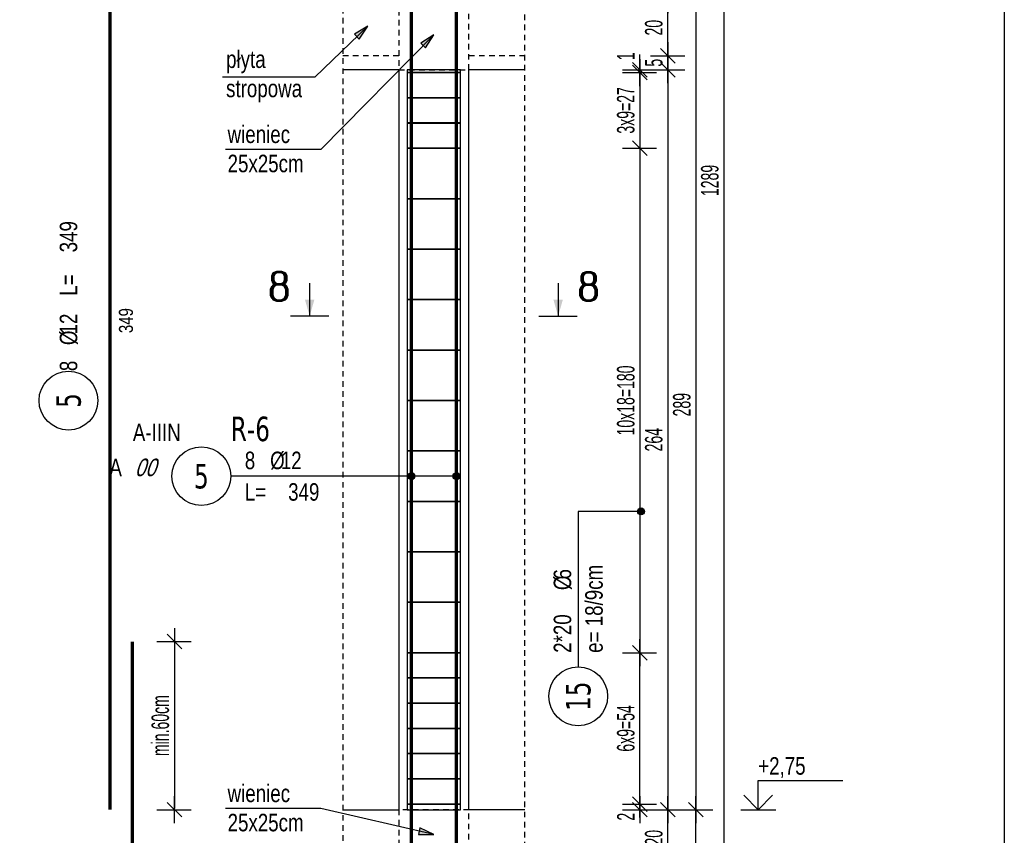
# Model space of a CAD drawing. Header units: millimetres. Extents: x 11988 to 14650, y -1596 to 604.
# Tile 32 of 38: x 13638 to 13989, y -537 to -246. Entities that reach past the tile are written whole.
import ezdxf
from ezdxf.enums import TextEntityAlignment as Align

# ---------------------------------------------------------------- set-up
doc = ezdxf.new("R2010")
doc.units = ezdxf.units.MM
doc.header["$LTSCALE"] = 10
doc.linetypes.add('MP', pattern=[0.36, 0.2, -0.16])
for name, color, linetype in [('BA_txg', 3, 'Continuous'), ('BA_wic', 1, 'Continuous'), ('BA_wis', 2, 'Continuous'), ('BA_wym', 1, 'Continuous'), ('BZ_kot', 7, 'Continuous'), ('BZ_odn', 1, 'Continuous'), ('BZ_opi1', 7, 'Continuous'), ('BZ_opi2', 4, 'Continuous'), ('BZ_opi3', 30, 'Continuous'), ('BZ_opi4', 53, 'Continuous'), ('BZ_P_roz', 11, 'Continuous'), ('BZ_P_wid', 3, 'Continuous'), ('BZ_P_wyc', 134, 'Continuous'), ('BZ_txs', 2, 'Continuous'), ('BZ_wym', 1, 'Continuous')]:
    doc.layers.add(name, color=color, linetype=linetype)
for name, color, linetype, plot in [('BZ_obroz', 137, 'Continuous', False), ('BZ_obw', 230, 'Continuous', False), ('BZ_pom', 6, 'Continuous', False)]:
    doc.layers.add(name, color=color, linetype=linetype, plot=plot)
doc.styles.add('BIKTBG', font='tahoma.ttf', dxfattribs={"width": 0.85})
doc.styles.add('BIKTC', font='bikromsw.shx', dxfattribs={"width": 0.85})
doc.styles.add('BIKTS', font='bikromsw.shx', dxfattribs={"width": 0.8})
doc.styles.add('BIKWYM', font='bikromsw.shx', dxfattribs={"width": 0.6})
doc.styles.add('ROMANC', font='ROMANC.SHX')
doc.dimstyles.new('BA_KR_25_cm', dxfattribs={"dimscale": 0.25, "dimtxt": 25, "dimasz": 1.666667, "dimexe": 24, "dimexo": 0, "dimgap": 0, "dimtad": 0, "dimdec": 1, "dimrnd": 0.5, "dimzin": 9, "dimdsep": 46, "dimtxsty": 'BIKWYM', "dimblk": 'WYM-KR', "dimcen": 0, "dimdle": 20, "dimclrd": 256, "dimclre": 256, "dimclrt": 2, "dimadec": 0, "dimazin": 0, "dimtfac": 0.033333, "dimtdec": 1, "dimtmove": 0, "dimatfit": 3, "dimldrblk": 'WYM-KR', "dimfxl": 25, "dimfxlon": 1, "dimtvp": 0.8, "dimtolj": 1, "dimarcsym": 0})
doc.dimstyles.new('BZ_KP_25_cm', dxfattribs={"dimscale": 0.25, "dimtxt": 25, "dimasz": 1.666667, "dimexe": 24, "dimexo": 0, "dimgap": 0, "dimtad": 0, "dimdec": 1, "dimrnd": 0.5, "dimzin": 9, "dimdsep": 46, "dimtxsty": 'BIKWYM', "dimblk": 'WYM-KR', "dimblk1": 'WYM-KP', "dimblk2": 'WYM-KP', "dimsah": 1, "dimcen": 0, "dimdle": 20, "dimclrd": 256, "dimclre": 256, "dimclrt": 7, "dimadec": 0, "dimazin": 0, "dimtfac": 0.033333, "dimtdec": 1, "dimtmove": 0, "dimatfit": 3, "dimldrblk": 'WYM-KP', "dimfxl": 1, "dimtvp": 0.8, "dimtolj": 1, "dimarcsym": 0})
doc.dimstyles.new('BZ_ST_25_cm', dxfattribs={"dimscale": 0.25, "dimtxt": 25, "dimasz": 1.666667, "dimexe": 24, "dimexo": 0, "dimgap": 0, "dimtad": 0, "dimdec": 1, "dimrnd": 0.5, "dimdsep": 46, "dimtxsty": 'BIKWYM', "dimblk": 'WYM-ST', "dimcen": 0, "dimdle": 20, "dimclrd": 256, "dimclre": 256, "dimclrt": 7, "dimadec": 0, "dimazin": 0, "dimtfac": 0.033333, "dimtdec": 1, "dimtix": 1, "dimtmove": 2, "dimatfit": 3, "dimldrblk": 'WYM-ST', "dimfxl": 1, "dimtvp": 0.8, "dimtolj": 1, "dimtzin": 0, "dimarcsym": 0})

# ---------------------------------------------------------------- blocks, each defined once
blk = doc.blocks.new('WYM-ST')
blk.add_hatch(color=256).paths.add_polyline_path([(-13, 2.88), (0, 0), (-13, -2.88)])
blk.add_lwpolyline([(0, 0), (-13, 2.88), (-13, -2.88), (0, 0)])
blk = doc.blocks.new('ST2')
blk.add_line((13.77, 0), (0, 0))
blk.add_solid([(6.84, -1.95), (6.84, 1.95), (0, 0)])
blk = doc.blocks.new('eprzh')
blk.add_line((-47.9, 0), (47.9, 0))
at = {"xscale": 6, "yscale": 6, "zscale": 6, "rotation": 90}
blk.add_blockref('ST2', (0, 0), dxfattribs=at)
at = {"style": 'ROMANC'}
blk.add_attdef('PRZ', text='', height=70, dxfattribs=at).set_placement((76, 39.4), align=Align.CENTER)
blk = doc.blocks.new('WYM-KP')
blk.add_hatch(color=256).paths.add_polyline_path([(3, 0, 1), (-3, 0, 1)])
blk.add_circle((0, 0), 3)
blk = doc.blocks.new('WYM-KR')
at = {"linetype": 'ByBlock'}
blk.add_line((11.52, 0), (-11.52, 0), dxfattribs=at)
at = {"color": 7, "linetype": 'ByBlock'}
blk.add_line((6.24, 6.24), (-6.24, -6.24), dxfattribs=at)
blk = doc.blocks.new('bik_BlkOpPret', base_point=(608.5, -87.83))
at = {"layer": 'BZ_opi1', "style": 'BIKTS', "width": 0.8}
for tag, p in [('SZTUK', (567.31, -85.33)), ('PRZEDR_FI', (581.12, -85.33)), ('PRZEKROJ', (584.93, -85.33)), ('PRZEDR_L', (567.31, -96.58)), ('DLUGOSC', (582.78, -96.58)), ('UWAGA', (567.31, -105.33))]:
    blk.add_attdef(tag, p, '', height=6.25, dxfattribs=at)
at = {"layer": 'BZ_opi2', "style": 'BIKTBG', "width": 0.8}
blk.add_attdef('NUMER', text='', height=8.75, dxfattribs=at).set_placement((551.81, -87.83), align=Align.MIDDLE_CENTER)
at = {"layer": 'BZ_pom', "width": 0.8}
for tag, p, height, style in [('POZYCJA', (562.31, -75.33), 8.75, 'BIKTBG'), ('GATUNEK', (526.97, -75.33), 6.25, 'BIKTS'), ('METODA_L', (520.17, -87.83), 6.25, 'BIKTS'), ('EURO_KOD', (529.45, -87.83), 6.25, 'BIKTS')]:
    blk.add_attdef(tag, p, '', height=height, dxfattribs=dict(at, style=style))
at = {"layer": 'BZ_wym', "width": 0.8}
for tag, p, height, style, flags in [('PRZEDR_NR', (567.31, -114.71), 8.75, 'BIKTBG', 1), ('PRZEDR_SZT', (567.31, -124.08), 6.25, 'BIKTS', 1), ('TYP_PRETA', (567.31, -133.46), 6.25, 'BIKTS', 3), ('EURO_KOD_SEGMENTY', (580.88, -142.83), 6.25, 'BIKTS', 3), ('HAK_1', (567.31, -152.21), 6.25, 'BIKTS', 3), ('HAK_2', (567.31, -161.58), 6.25, 'BIKTS', 3), ('ID', (567.31, -170.96), 6.25, 'BIKTS', 3), ('ID_C', (567.31, -180.33), 6.25, 'BIKTS', 3), ('b_atr_0', (567.31, -189.71), 6.25, 'BIKTS', 3)]:
    blk.add_attdef(tag, p, '', height=height, dxfattribs=dict(at, style=style, flags=flags))
blk = doc.blocks.new('bik_BlkOpPretW', base_point=(917.65, 307.46))
at = {"layer": 'BZ_opi2', "style": 'BIKTBG', "width": 0.8}
blk.add_attdef('NUMER', text='', height=8.75, dxfattribs=at).set_placement((933.15, 307.46), align=Align.MIDDLE_CENTER)
at = {"layer": 'BZ_opi4', "style": 'BIKTS', "width": 0.8}
for tag, p in [('SZTUK', (943.38, 304.33)), ('PRZEDR_FI', (952.43, 304.33)), ('PRZEKROJ', (956.24, 304.33)), ('PRZEDR_L', (970.04, 304.33)), ('DLUGOSC', (985.52, 304.33))]:
    blk.add_attdef(tag, p, '', height=6.25, dxfattribs=at)
at = {"layer": 'BZ_pom', "width": 0.8}
for tag, p, height, style, flags in [('POZYCJA', (943.38, 294.96), 8.75, 'BIKTBG', 3), ('GATUNEK', (943.38, 285.58), 6.25, 'BIKTS', 1), ('METODA_L', (943.38, 266.83), 6.25, 'BIKTS', 3)]:
    blk.add_attdef(tag, p, '', height=height, dxfattribs=dict(at, style=style, flags=flags))
at = {"layer": 'BZ_wym', "width": 0.8}
for tag, p, height, style, flags in [('UWAGA', (943.38, 276.21), 6.25, 'BIKTS', 1), ('TYP_PRETA', (943.38, 257.46), 6.25, 'BIKTS', 3), ('PRZEDR_NR', (943.38, 248.08), 8.75, 'BIKTBG', 1), ('PRZEDR_SZT', (943.38, 238.71), 6.25, 'BIKTS', 1), ('EURO_KOD', (943.38, 229.33), 6.25, 'BIKTS', 3), ('EURO_KOD_SEGMENTY', (956.95, 229.33), 6.25, 'BIKTS', 3), ('HAK_1', (943.38, 219.96), 6.25, 'BIKTS', 3), ('HAK_2', (943.38, 210.58), 6.25, 'BIKTS', 3), ('ID', (943.38, 201.21), 6.25, 'BIKTS', 3), ('ID_C', (943.38, 191.83), 6.25, 'BIKTS', 3), ('b_atr_0', (943.38, 182.46), 6.25, 'BIKTS', 3)]:
    blk.add_attdef(tag, p, '', height=height, dxfattribs=dict(at, style=style, flags=flags))
blk = doc.blocks.new('*D334')
at = {"layer": 'BA_wym', "lineweight": -2}
for p, q in [((13686.62, -468.34), (13698.87, -468.34)), ((13692.87, -468.76), (13692.87, -527.92)), ((13686.62, -528.34), (13698.87, -528.34))]:
    blk.add_line(p, q, dxfattribs=at)
at = {"layer": 'Defpoints', "color": 0}
for p in [(13677.87, -468.34), (13669.87, -528.34), (13692.87, -528.34)]:
    blk.add_point(p, dxfattribs=at)
at = {"layer": 'BA_wym', "lineweight": -2, "xscale": 0.4166666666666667, "yscale": 0.4166666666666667, "zscale": 0.4166666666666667}
for p, rotation in [((13692.87, -468.34), 90), ((13692.87, -528.34), 270)]:
    blk.add_blockref('WYM-KR', p, dxfattribs=dict(at, rotation=rotation))
at = {"layer": 'BA_wym', "color": 2, "insert": (13687.87, -498.34), "char_height": 6.25, "attachment_point": 5, "rotation": 90, "style": 'BIKWYM'}
blk.add_mtext('\\A1;min.60cm', dxfattribs=at)
blk = doc.blocks.new('*D343')
at = {"layer": 'BA_wym', "lineweight": -2}
for p, q in [((13852.75, -526.34), (13865, -526.34)), ((13859, -525.92), (13859, -525.51)), ((13859, -526.34), (13859, -528.34)), ((13852.75, -528.34), (13865, -528.34)), ((13859, -528.76), (13859, -532.51))]:
    blk.add_line(p, q, dxfattribs=at)
at = {"layer": 'Defpoints', "color": 0}
for p in [(13795, -526.34), (13818, -528.34), (13859, -528.34)]:
    blk.add_point(p, dxfattribs=at)
at = {"layer": 'BA_wym', "lineweight": -2, "xscale": 0.4166666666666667, "yscale": 0.4166666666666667, "zscale": 0.4166666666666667}
for p, rotation in [((13859, -526.34), 270), ((13859, -528.34), 90)]:
    blk.add_blockref('WYM-KR', p, dxfattribs=dict(at, rotation=rotation))
at = {"layer": 'BA_wym', "color": 2, "insert": (13854, -530.84), "char_height": 6.25, "attachment_point": 5, "rotation": 90, "style": 'BIKWYM'}
blk.add_mtext('\\A1;2', dxfattribs=at)
blk = doc.blocks.new('*D344')
at = {"layer": 'BA_wym', "lineweight": -2}
for p, q in [((13852.75, -472.34), (13865, -472.34)), ((13859, -525.92), (13859, -472.76)), ((13852.75, -526.34), (13865, -526.34))]:
    blk.add_line(p, q, dxfattribs=at)
at = {"layer": 'Defpoints', "color": 0}
for p in [(13795, -472.34), (13859, -472.34), (13795, -526.34)]:
    blk.add_point(p, dxfattribs=at)
at = {"layer": 'BA_wym', "lineweight": -2, "xscale": 0.4166666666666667, "yscale": 0.4166666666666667, "zscale": 0.4166666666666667}
for p, rotation in [((13859, -472.34), 90), ((13859, -526.34), 270)]:
    blk.add_blockref('WYM-KR', p, dxfattribs=dict(at, rotation=rotation))
at = {"layer": 'BA_wym', "color": 2, "insert": (13854, -499.34), "char_height": 6.25, "attachment_point": 5, "rotation": 90, "style": 'BIKWYM'}
blk.add_mtext('\\A1;6x9=54', dxfattribs=at)
blk = doc.blocks.new('*D345')
at = {"layer": 'BA_wym', "lineweight": -2}
for p, q in [((13852.75, -292.34), (13865, -292.34)), ((13859, -292.76), (13859, -471.92)), ((13852.75, -472.34), (13865, -472.34))]:
    blk.add_line(p, q, dxfattribs=at)
at = {"layer": 'Defpoints', "color": 0}
for p in [(13795, -292.34), (13795, -472.34), (13859, -472.34)]:
    blk.add_point(p, dxfattribs=at)
at = {"layer": 'BA_wym', "lineweight": -2, "xscale": 0.4166666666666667, "yscale": 0.4166666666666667, "zscale": 0.4166666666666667}
for p, rotation in [((13859, -292.34), 90), ((13859, -472.34), 270)]:
    blk.add_blockref('WYM-KR', p, dxfattribs=dict(at, rotation=rotation))
at = {"layer": 'BA_wym', "color": 2, "insert": (13854, -382.34), "char_height": 6.25, "attachment_point": 5, "rotation": 90, "style": 'BIKWYM'}
blk.add_mtext('\\A1;10x18=180', dxfattribs=at)
blk = doc.blocks.new('*D346')
at = {"layer": 'BA_wym', "lineweight": -2}
for p, q in [((13852.75, -265.34), (13865, -265.34)), ((13859, -264.92), (13859, -264.51)), ((13859, -265.34), (13859, -292.34)), ((13852.75, -292.34), (13865, -292.34)), ((13859, -292.76), (13859, -293.17))]:
    blk.add_line(p, q, dxfattribs=at)
at = {"layer": 'Defpoints', "color": 0}
for p in [(13795, -265.34), (13795, -292.34), (13859, -292.34)]:
    blk.add_point(p, dxfattribs=at)
at = {"layer": 'BA_wym', "lineweight": -2, "xscale": 0.4166666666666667, "yscale": 0.4166666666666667, "zscale": 0.4166666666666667}
for p, rotation in [((13859, -265.34), 270), ((13859, -292.34), 90)]:
    blk.add_blockref('WYM-KR', p, dxfattribs=dict(at, rotation=rotation))
at = {"layer": 'BA_wym', "color": 2, "insert": (13854, -278.84), "char_height": 6.25, "attachment_point": 5, "rotation": 90, "style": 'BIKWYM'}
blk.add_mtext('\\A1;3x9=27', dxfattribs=at)
blk = doc.blocks.new('*D347')
at = {"layer": 'BA_wym', "lineweight": -2}
for p, q in [((13859, -263.92), (13859, -258.95)), ((13852.75, -264.34), (13865, -264.34)), ((13852.75, -265.34), (13865, -265.34)), ((13859, -265.34), (13859, -264.34)), ((13859, -265.76), (13859, -266.17))]:
    blk.add_line(p, q, dxfattribs=at)
at = {"layer": 'Defpoints', "color": 0}
for p in [(13795, -265.34), (13818, -264.34), (13859, -264.34)]:
    blk.add_point(p, dxfattribs=at)
at = {"layer": 'BA_wym', "lineweight": -2, "xscale": 0.4166666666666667, "yscale": 0.4166666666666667, "zscale": 0.4166666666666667}
for p, rotation in [((13859, -264.34), 270), ((13859, -265.34), 90)]:
    blk.add_blockref('WYM-KR', p, dxfattribs=dict(at, rotation=rotation))
at = {"layer": 'BA_wym', "color": 2, "insert": (13854, -259.54), "char_height": 6.25, "attachment_point": 5, "rotation": 90, "style": 'BIKWYM'}
blk.add_mtext('\\A1;1', dxfattribs=at)
blk = doc.blocks.new('*D363')
at = {"layer": 'BA_wym', "lineweight": -2}
for p, q in [((13862.75, -528.34), (13875, -528.34)), ((13869, -547.92), (13869, -528.76)), ((13862.75, -548.34), (13875, -548.34))]:
    blk.add_line(p, q, dxfattribs=at)
at = {"layer": 'Defpoints', "color": 0}
for p in [(13818, -528.34), (13869, -528.34), (13818, -548.34)]:
    blk.add_point(p, dxfattribs=at)
at = {"layer": 'BA_wym', "lineweight": -2, "xscale": 0.4166666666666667, "yscale": 0.4166666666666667, "zscale": 0.4166666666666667}
for p, rotation in [((13869, -528.34), 90), ((13869, -548.34), 270)]:
    blk.add_blockref('WYM-KR', p, dxfattribs=dict(at, rotation=rotation))
at = {"layer": 'BA_wym', "color": 2, "insert": (13864, -538.34), "char_height": 6.25, "attachment_point": 5, "rotation": 90, "style": 'BIKWYM'}
blk.add_mtext('\\A1;20', dxfattribs=at)
blk = doc.blocks.new('*D364')
at = {"layer": 'BA_wym', "lineweight": -2}
for p, q in [((13862.75, -264.34), (13875, -264.34)), ((13869, -264.76), (13869, -527.92)), ((13862.75, -528.34), (13875, -528.34))]:
    blk.add_line(p, q, dxfattribs=at)
at = {"layer": 'Defpoints', "color": 0}
for p in [(13818, -264.34), (13818, -528.34), (13869, -528.34)]:
    blk.add_point(p, dxfattribs=at)
at = {"layer": 'BA_wym', "lineweight": -2, "xscale": 0.4166666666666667, "yscale": 0.4166666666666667, "zscale": 0.4166666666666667}
for p, rotation in [((13869, -264.34), 90), ((13869, -528.34), 270)]:
    blk.add_blockref('WYM-KR', p, dxfattribs=dict(at, rotation=rotation))
at = {"layer": 'BA_wym', "color": 2, "insert": (13864, -396.34), "char_height": 6.25, "attachment_point": 5, "rotation": 90, "style": 'BIKWYM'}
blk.add_mtext('\\A1;264', dxfattribs=at)
blk = doc.blocks.new('*D365')
at = {"layer": 'BA_wym', "lineweight": -2}
for p, q in [((13862.75, -259.34), (13875, -259.34)), ((13869, -259.76), (13869, -263.92)), ((13862.75, -264.34), (13875, -264.34))]:
    blk.add_line(p, q, dxfattribs=at)
at = {"layer": 'Defpoints', "color": 0}
for p in [(13818, -259.34), (13818, -264.34), (13869, -264.34)]:
    blk.add_point(p, dxfattribs=at)
at = {"layer": 'BA_wym', "lineweight": -2, "xscale": 0.4166666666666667, "yscale": 0.4166666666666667, "zscale": 0.4166666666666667}
for p, rotation in [((13869, -259.34), 90), ((13869, -264.34), 270)]:
    blk.add_blockref('WYM-KR', p, dxfattribs=dict(at, rotation=rotation))
at = {"layer": 'BA_wym', "color": 2, "insert": (13864, -261.84), "char_height": 6.25, "attachment_point": 5, "rotation": 90, "style": 'BIKWYM'}
blk.add_mtext('\\A1;5', dxfattribs=at)
blk = doc.blocks.new('*D366')
at = {"layer": 'BA_wym', "lineweight": -2}
for p, q in [((13862.75, -239.34), (13875, -239.34)), ((13869, -258.92), (13869, -239.76)), ((13862.75, -259.34), (13875, -259.34))]:
    blk.add_line(p, q, dxfattribs=at)
at = {"layer": 'Defpoints', "color": 0}
for p in [(13818, -239.34), (13869, -239.34), (13818, -259.34)]:
    blk.add_point(p, dxfattribs=at)
at = {"layer": 'BA_wym', "lineweight": -2, "xscale": 0.4166666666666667, "yscale": 0.4166666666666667, "zscale": 0.4166666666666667}
for p, rotation in [((13869, -239.34), 90), ((13869, -259.34), 270)]:
    blk.add_blockref('WYM-KR', p, dxfattribs=dict(at, rotation=rotation))
at = {"layer": 'BA_wym', "color": 2, "insert": (13864, -249.34), "char_height": 6.25, "attachment_point": 5, "rotation": 90, "style": 'BIKWYM'}
blk.add_mtext('\\A1;20', dxfattribs=at)
blk = doc.blocks.new('*D375')
at = {"layer": 'BA_wym', "lineweight": -2}
for p, q in [((13872.75, -528.34), (13885, -528.34)), ((13879, -823.92), (13879, -528.76)), ((13872.75, -824.34), (13885, -824.34))]:
    blk.add_line(p, q, dxfattribs=at)
at = {"layer": 'Defpoints', "color": 0}
for p in [(13818, -528.34), (13879, -528.34), (13818, -824.34)]:
    blk.add_point(p, dxfattribs=at)
at = {"layer": 'BA_wym', "lineweight": -2, "xscale": 0.4166666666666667, "yscale": 0.4166666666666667, "zscale": 0.4166666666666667}
for p, rotation in [((13879, -528.34), 90), ((13879, -824.34), 270)]:
    blk.add_blockref('WYM-KR', p, dxfattribs=dict(at, rotation=rotation))
at = {"layer": 'BA_wym', "color": 2, "insert": (13874, -676.34), "char_height": 6.25, "attachment_point": 5, "rotation": 90, "style": 'BIKWYM'}
blk.add_mtext('\\A1;296', dxfattribs=at)
blk = doc.blocks.new('*D376')
at = {"layer": 'BA_wym', "lineweight": -2}
for p, q in [((13872.75, -239.34), (13885, -239.34)), ((13879, -239.76), (13879, -527.92)), ((13872.75, -528.34), (13885, -528.34))]:
    blk.add_line(p, q, dxfattribs=at)
at = {"layer": 'Defpoints', "color": 0}
for p in [(13818, -239.34), (13818, -528.34), (13879, -528.34)]:
    blk.add_point(p, dxfattribs=at)
at = {"layer": 'BA_wym', "lineweight": -2, "xscale": 0.4166666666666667, "yscale": 0.4166666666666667, "zscale": 0.4166666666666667}
for p, rotation in [((13879, -239.34), 90), ((13879, -528.34), 270)]:
    blk.add_blockref('WYM-KR', p, dxfattribs=dict(at, rotation=rotation))
at = {"layer": 'BA_wym', "color": 2, "insert": (13874, -383.84), "char_height": 6.25, "attachment_point": 5, "rotation": 90, "style": 'BIKWYM'}
blk.add_mtext('\\A1;289', dxfattribs=at)
blk = doc.blocks.new('*D379')
at = {"layer": 'BA_wym', "lineweight": -2}
for p, q in [((13882.75, 340.66), (13895, 340.66)), ((13889, 340.24), (13889, -947.92)), ((13882.75, -948.34), (13895, -948.34))]:
    blk.add_line(p, q, dxfattribs=at)
at = {"layer": 'Defpoints', "color": 0}
for p in [(13818, 340.66), (13818, -948.34), (13889, -948.34)]:
    blk.add_point(p, dxfattribs=at)
at = {"layer": 'BA_wym', "lineweight": -2, "xscale": 0.4166666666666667, "yscale": 0.4166666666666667, "zscale": 0.4166666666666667}
for p, rotation in [((13889, 340.66), 90), ((13889, -948.34), 270)]:
    blk.add_blockref('WYM-KR', p, dxfattribs=dict(at, rotation=rotation))
at = {"layer": 'BA_wym', "color": 2, "insert": (13884, -303.84), "char_height": 6.25, "attachment_point": 5, "rotation": 90, "style": 'BIKWYM'}
blk.add_mtext('\\A1;1289', dxfattribs=at)
blk = doc.blocks.new('*U29')
for p, q in [((0, 4.17), (12.08, 4.17)), ((0, 0), (0, 4.17))]:
    blk.add_line(p, q)
at = {"color": 1}
blk.add_line((-2.5, 0), (2.5, 0), dxfattribs=at)
blk.add_lwpolyline([(-2.06, 2.06), (0, 0), (2.06, 2.06)])
at = {"style": 'BIKTS', "width": 0.8}
blk.add_attdef('POZIOM', text='', height=2.5, dxfattribs=at).set_placement((0, 6.25), align=Align.MIDDLE_LEFT)
blk = doc.blocks.new('bik_BlkOpPretU', base_point=(1570.94, 615.52))
at = {"layer": 'BZ_opi2', "style": 'BIKTBG', "width": 0.8}
blk.add_attdef('NUMER', text='', height=8.75, dxfattribs=at).set_placement((1514.25, 615.52), align=Align.MIDDLE_CENTER)
at = {"layer": 'BZ_opi4', "style": 'BIKTS', "width": 0.8}
for tag, p in [('SZTUK', (1529.75, 618.02)), ('PRZEDR_FI', (1538.8, 618.02)), ('PRZEKROJ', (1542.61, 618.02)), ('PRZEDR_L', (1529.75, 606.77)), ('DLUGOSC', (1545.23, 606.77)), ('UWAGA', (1529.75, 598.02))]:
    blk.add_attdef(tag, p, '', height=6.25, dxfattribs=at)
at = {"layer": 'BZ_pom', "width": 0.8}
for tag, p, height, style in [('POZYCJA', (1524.75, 628.02), 8.75, 'BIKTBG'), ('GATUNEK', (1483.8, 628.02), 6.25, 'BIKTS'), ('METODA_L', (1489.99, 615.52), 6.25, 'BIKTS')]:
    blk.add_attdef(tag, p, '', height=height, dxfattribs=dict(at, style=style))
at = {"layer": 'BZ_wym', "width": 0.8}
for tag, p, height, style, flags in [('PRZEDR_NR', (1529.75, 588.65), 8.75, 'BIKTBG', 1), ('PRZEDR_SZT', (1529.75, 579.27), 6.25, 'BIKTS', 1), ('TYP_PRETA', (1529.75, 569.9), 6.25, 'BIKTS', 3), ('EURO_KOD', (1529.75, 560.52), 6.25, 'BIKTS', 3), ('EURO_KOD_SEGMENTY', (1544.75, 560.52), 6.25, 'BIKTS', 3), ('HAK_1', (1529.75, 551.15), 6.25, 'BIKTS', 3), ('HAK_2', (1529.75, 541.77), 6.25, 'BIKTS', 3), ('ID', (1529.75, 532.4), 6.25, 'BIKTS', 3), ('ID_C', (1529.75, 523.02), 6.25, 'BIKTS', 3), ('b_atr_0', (1529.75, 513.65), 6.25, 'BIKTS', 3)]:
    blk.add_attdef(tag, p, '', height=height, dxfattribs=dict(at, style=style, flags=flags))

msp = doc.modelspace()

# ---------------------------------------------------------------- linework, layer by layer
at = {"layer": 'BA_wic', "linetype": 'MP'}
for points in [[(13753, 348.16), (13753, -955.84)], [(13818, -955.84), (13818, 348.16)], [(13773, -239.34), (13773, -264.34), (13798, -264.34), (13798, -239.34), (13773, -239.34)], [(13773, -259.34), (13753, -259.34)], [(13818, -259.34), (13798, -259.34)], [(13773, -528.34), (13773, -553.34), (13798, -553.34), (13798, -528.34), (13773, -528.34)]]:
    msp.add_lwpolyline(points, dxfattribs=at)
at = {"layer": 'BA_wis'}
for points in [[(13773, -264.34), (13753, -264.34)], [(13773, -264.34), (13773, -528.34)], [(13798, -528.34), (13798, -264.34)], [(13818, -264.34), (13798, -264.34)], [(13753, -528.34), (13773, -528.34)], [(13818, -528.34), (13798, -528.34)]]:
    msp.add_lwpolyline(points, dxfattribs=at)
at = {"layer": 'BZ_obroz'}
msp.add_lwpolyline([(13776, -528.34), (13795, -528.34), (13794.99, -264.34), (13776, -264.34)], close=True, dxfattribs=at)
at = {"layer": 'BZ_obw'}
msp.add_lwpolyline([(11988.13, 603.77), (13989.08, 603.77), (13989.08, -982.33), (11988.13, -982.33)], close=True, dxfattribs=at)
at = {"layer": 'BZ_odn', "color": 252}
for centre in [(13655.07, -382.37), (13837, -487.88)]:
    msp.add_circle(centre, 10.5, dxfattribs=at)
at = {"layer": 'BZ_odn'}
msp.add_circle((13702.5, -409.34), 10.5, dxfattribs=at)
at = {"layer": 'BZ_P_roz', "const_width": 0.6}
for points in [[(13776, -265.34), (13795, -265.34)], [(13776, -274.34), (13795, -274.34)], [(13776, -283.34), (13795, -283.34)], [(13776, -292.34), (13795, -292.34)], [(13776, -310.34), (13795, -310.34)], [(13776, -328.34), (13795, -328.34)], [(13776, -346.34), (13795, -346.34)], [(13776, -364.34), (13795, -364.34)], [(13776, -382.34), (13795, -382.34)], [(13776, -400.34), (13795, -400.34)], [(13776, -418.34), (13795, -418.34)], [(13776, -436.34), (13795, -436.34)], [(13776, -454.34), (13795, -454.34)], [(13776, -472.34), (13795, -472.34)], [(13776, -481.34), (13795, -481.34)], [(13776, -490.34), (13795, -490.34)], [(13776, -499.34), (13795, -499.34)], [(13776, -508.34), (13795, -508.34)], [(13776, -517.34), (13795, -517.34)], [(13776, -526.34), (13795, -526.34)]]:
    msp.add_lwpolyline(points, dxfattribs=at)
at = {"layer": 'BZ_P_wid', "const_width": 1.2}
for points in [[(13777.46, -179.34), (13777.46, -528.34)], [(13793.53, -179.34), (13793.53, -528.34)], [(13777.46, -468.34), (13777.46, -824.34)], [(13793.53, -468.34), (13793.53, -824.34)]]:
    msp.add_lwpolyline(points, dxfattribs=at)
at = {"layer": 'BZ_P_wyc', "linetype": 'Continuous', "const_width": 1.2}
for points in [[(13669.87, -179.34), (13669.87, -528.34)], [(13677.87, -468.34), (13677.87, -824.34)]]:
    msp.add_lwpolyline(points, dxfattribs=at)

# ---------------------------------------------------------------- block references
ref = msp.add_blockref('bik_BlkOpPretW', (13655.07, -397.87), dxfattribs=dict(rotation=90))
ref.add_attrib('NUMER', '5', dxfattribs={"layer": 'BZ_opi2', "height": 8.75, "rotation": 90, "style": 'BIKTBG', "width": 0.8}).set_placement((13655.07, -382.37), align=Align.MIDDLE_CENTER)
ref.add_attrib('SZTUK', '8', (13658.2, -371.87), dxfattribs={"layer": 'BZ_opi4', "height": 6.25, "rotation": 90, "style": 'BIKTS', "width": 0.8})
ref.add_attrib('PRZEKROJ', '12', (13658.2, -358.78), dxfattribs={"layer": 'BZ_opi4', "height": 6.25, "rotation": 90, "style": 'BIKTS', "width": 0.8})
ref.add_attrib('DLUGOSC', '349', (13658.2, -329.49), dxfattribs={"layer": 'BZ_opi4', "height": 6.25, "rotation": 90, "style": 'BIKTS', "width": 0.8})
ref.add_attrib('PRZEDR_FI', '%%c', (13658.2, -362.59), dxfattribs={"layer": 'BZ_opi4', "height": 6.25, "rotation": 90, "style": 'BIKTS', "width": 0.8})
ref.add_attrib('PRZEDR_L', 'L=', (13658.2, -344.97), dxfattribs={"layer": 'BZ_opi4', "height": 6.25, "rotation": 90, "style": 'BIKTS', "width": 0.8})
ref = msp.add_blockref('bik_BlkOpPret', (13756.8, -409.34))
ref.add_attrib('NUMER', '5', dxfattribs={"layer": 'BZ_opi2', "height": 8.75, "style": 'BIKTBG', "width": 0.8}).set_placement((13702.5, -409.34), align=Align.MIDDLE_CENTER)
ref.add_attrib('POZYCJA', 'R-6', (13713, -396.84), dxfattribs={"layer": 'BZ_pom', "height": 8.75, "style": 'BIKTBG', "width": 0.8})
ref.add_attrib('SZTUK', '8', (13718, -406.84), dxfattribs={"layer": 'BZ_opi1', "height": 6.25, "style": 'BIKTS', "width": 0.8})
ref.add_attrib('GATUNEK', 'A-IIIN', (13678.04, -396.84), dxfattribs={"layer": 'BZ_pom', "height": 6.25, "style": 'BIKTS', "width": 0.8})
ref.add_attrib('PRZEKROJ', '12', (13730.85, -406.84), dxfattribs={"layer": 'BZ_opi1', "height": 6.25, "style": 'BIKTS', "width": 0.8})
ref.add_attrib('DLUGOSC', '349', (13733.47, -418.09), dxfattribs={"layer": 'BZ_opi1', "height": 6.25, "style": 'BIKTS', "width": 0.8})
ref.add_attrib('METODA_L', 'A', (13669.66, -409.34), dxfattribs={"layer": 'BZ_pom', "height": 6.25, "style": 'BIKTS', "width": 0.8})
ref.add_attrib('PRZEDR_FI', '%%c', (13727.04, -406.84), dxfattribs={"layer": 'BZ_opi1', "height": 6.25, "style": 'BIKTS', "width": 0.8})
ref.add_attrib('PRZEDR_L', 'L=', (13718, -418.09), dxfattribs={"layer": 'BZ_opi1', "height": 6.25, "style": 'BIKTS', "width": 0.8})
ref.add_attrib('EURO_KOD', '00', (13678.71, -409.34), dxfattribs={"layer": 'BZ_pom', "height": 6.25, "style": 'BIKTS', "oblique": 18, "width": 0.8})
ref = msp.add_blockref('bik_BlkOpPretU', (13837, -421.9), dxfattribs=dict(rotation=90))
ref.add_attrib('NUMER', '15', dxfattribs={"layer": 'BZ_opi2', "height": 8.75, "rotation": 90, "style": 'BIKTBG', "width": 0.8}).set_placement((13837, -487.88), align=Align.MIDDLE_CENTER)
ref.add_attrib('SZTUK', '2*20', (13834.5, -472.38), dxfattribs={"layer": 'BZ_opi4', "height": 6.25, "rotation": 90, "style": 'BIKTS', "width": 0.8})
ref.add_attrib('PRZEKROJ', '6', (13834.5, -446.19), dxfattribs={"layer": 'BZ_opi4', "height": 6.25, "rotation": 90, "style": 'BIKTS', "width": 0.8})
ref.add_attrib('UWAGA', 'e= 18/9cm', (13845.75, -472.38), dxfattribs={"layer": 'BZ_opi4', "height": 6.25, "rotation": 90, "style": 'BIKTS', "width": 0.8})
ref.add_attrib('PRZEDR_FI', '%%c', (13834.5, -450), dxfattribs={"layer": 'BZ_opi4', "height": 6.25, "rotation": 90, "style": 'BIKTS', "width": 0.8})
at = {"layer": 'BA_txg'}
ref = msp.add_blockref('eprzh', (13741.15, -352.25), dxfattribs=dict(at, xscale=-0.142857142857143, yscale=0.1428571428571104, zscale=0.142857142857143))
ref.add_attrib('PRZ', '8', dxfattribs={"layer": '0', "height": 10, "style": 'ROMANC'}).set_placement((13730.29, -346.61), align=Align.CENTER)
at = {"layer": 'BA_txg', "xscale": 0.142857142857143, "yscale": 0.142857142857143, "zscale": 0.142857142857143}
msp.add_blockref('eprzh', (13829.84, -352.25), dxfattribs=at).add_auto_attribs({'PRZ': '8'})
at = {"layer": 'BZ_kot', "xscale": 2.5, "yscale": 2.5, "zscale": 2.5}
msp.add_blockref('*U29', (13901.25, -528.34), dxfattribs=at).add_auto_attribs({'POZIOM': '+2,75'})

# ---------------------------------------------------------------- texts
at = {"layer": 'BZ_opi3', "style": 'BIKTC', "width": 0.8}
msp.add_text('349', height=5, rotation=90.0002, dxfattribs=at).set_placement((13675.57, -353.84), align=Align.MIDDLE_CENTER)
at = {"layer": 'BZ_txs', "char_height": 6.25, "width": 113.0116, "attachment_point": 1, "style": 'BIKTS'}
for s, insert in [('płyta\\Pstropowa', (13711.32, -257.46)), ('wieniec\\P25x25cm', (13711.86, -284.24)), ('wieniec\\P25x25cm', (13711.86, -519.38))]:
    msp.add_mtext(s, dxfattribs=dict(at, insert=insert))

# ---------------------------------------------------------------- dimensions: what is measured, and where the dimension line sits
at = {"layer": 'BA_wym'}
for base, p1, p2, override, picture, middle in [((13889, -948.34), (13818, 340.66), (13818, -948.34), {"dimrnd": 1, "dimblk": 'WYM-KR', "dimatfit": 1}, '*D379', (13884, -303.84)), ((13869, -239.34), (13818, -259.34), (13818, -239.34), {"dimatfit": 1}, '*D366', (13864, -249.34)), ((13879, -528.34), (13818, -239.34), (13818, -528.34), {"dimrnd": 1, "dimblk": 'WYM-KR', "dimatfit": 1}, '*D376', (13874, -383.84)), ((13869, -264.34), (13818, -259.34), (13818, -264.34), {"dimatfit": 1}, '*D365', (13864, -261.84)), ((13869, -528.34), (13818, -264.34), (13818, -528.34), {"dimrnd": 1, "dimblk": 'WYM-KR', "dimatfit": 1}, '*D364', (13864, -396.34)), ((13859, -528.34), (13795, -526.34), (13818, -528.34), {"dimatfit": 1}, '*D343', (13854, -530.84)), ((13869, -528.34), (13818, -548.34), (13818, -528.34), {"dimatfit": 1}, '*D363', (13864, -538.34)), ((13879, -528.34), (13818, -824.34), (13818, -528.34), {"dimrnd": 1, "dimblk": 'WYM-KR', "dimatfit": 1}, '*D375', (13874, -676.34))]:
    dim = msp.add_linear_dim(base=base, p1=p1, p2=p2, angle=90, dimstyle='BA_KR_25_cm', override=override, dxfattribs=at)
    dim.commit()
    dim.dimension.update_dxf_attribs({"geometry": picture, "text_midpoint": middle})
dim = msp.add_linear_dim(base=(13859, -264.34), p1=(13795, -265.34), p2=(13818, -264.34), angle=90, dimstyle='BA_KR_25_cm', override={"dimrnd": 1, "dimatfit": 1}, dxfattribs=at)
dim.commit()
dim.dimension.update_dxf_attribs({"geometry": '*D347', "text_midpoint": (13859, -259.54), "dimtype": 160})
dim = msp.add_linear_dim(base=(13859, -292.34), p1=(13795, -265.34), p2=(13795, -292.34), angle=90, text='3x9=<>', dimstyle='BA_KR_25_cm', override={"dimtxsty": 'BIKWYM', "dimatfit": 1}, dxfattribs=at)
dim.commit()
dim.dimension.update_dxf_attribs({"geometry": '*D346', "text_midpoint": (13859, -278.84), "dimtype": 160})
for base, p1, p2, text, picture, middle in [((13859, -472.34), (13795, -292.34), (13795, -472.34), '10x18=<>', '*D345', (13854, -382.34)), ((13692.87, -528.34), (13677.87, -468.34), (13669.87, -528.34), 'min.60cm', '*D334', (13687.87, -498.34)), ((13859, -472.34), (13795, -526.34), (13795, -472.34), '6x9=<>', '*D344', (13854, -499.34))]:
    dim = msp.add_linear_dim(base=base, p1=p1, p2=p2, angle=90, text=text, dimstyle='BA_KR_25_cm', override={"dimtxsty": 'BIKWYM', "dimatfit": 1}, dxfattribs=at)
    dim.commit()
    dim.dimension.update_dxf_attribs({"geometry": picture, "text_midpoint": middle})

# ---------------------------------------------------------------- leaders
at = {"layer": 'BZ_odn'}
for points, dimstyle in [([(13761.89, -248.76), (13743, -266.95), (13710.1, -266.95)], 'BZ_ST_25_cm'), ([(13785.5, -251.84), (13745.1, -292.81), (13711.07, -292.81)], 'BZ_ST_25_cm'), ([(13777.46, -409.34), (13753, -409.34), (13713, -409.34)], 'BZ_KP_25_cm'), ([(13793.53, -409.34), (13753, -409.34), (13713, -409.34)], 'BZ_KP_25_cm'), ([(13785.5, -537.18), (13745.1, -527.95), (13711.07, -527.95)], 'BZ_ST_25_cm')]:
    msp.add_leader(points, dimstyle=dimstyle, dxfattribs=at)
at = {"layer": 'BZ_odn', "color": 252}
msp.add_leader([(13859.42, -421.9), (13837, -421.9), (13837, -477.38)], dimstyle='BZ_KP_25_cm', override={"dimclrd": 252}, dxfattribs=at)

doc.saveas('drawing.dxf')
